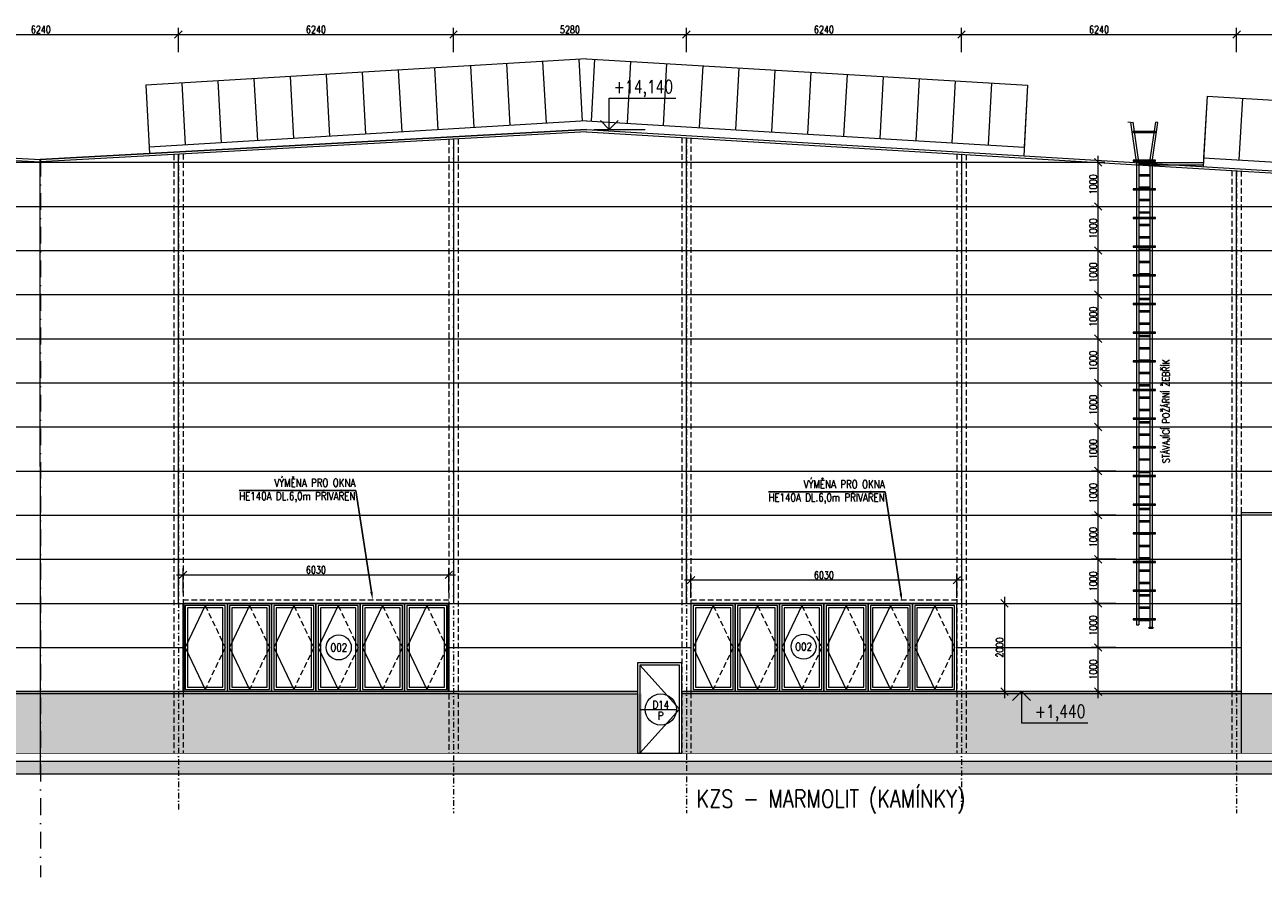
# Model space of a CAD drawing. Header units: millimetres. Extents: x -485339 to 350584, y -1189934 to 0.
# Tile 25 of 178: x -281669 to -253582, y -975447 to -956121. Entities that reach past the tile are written whole.
import ezdxf
from ezdxf import colors
from ezdxf.entities.mleader import LeaderData, LeaderLine
from ezdxf.enums import TextEntityAlignment as Align
from ezdxf.math import Vec2, Vec3

# ---------------------------------------------------------------- set-up
doc = ezdxf.new("R2010")
doc.units = ezdxf.units.MM
doc.header["$LTSCALE"] = 10
doc.linetypes.add('DASHDOT', pattern=[25.4, 12.7, -6.35, 0, -6.35])
doc.linetypes.add('ČÁRKOVANÁ', pattern=[19.05, 12.7, -6.35])
doc.layers.get('Defpoints').update_dxf_attribs({"color": 201})
for name, color, linetype, lineweight in [('N_dveře', 10, 'Continuous', 18), ('N_kóty', 10, 'Continuous', 18), ('N_okna', 10, 'Continuous', 18), ('N_popis', 10, 'Continuous', 18), ('N_popis_fasáda', 212, 'Continuous', 18), ('N_popis_otvory', 10, 'Continuous', 18), ('N_čáry_obv.plášt', 212, 'Continuous', 18), ('N_čáry_plné', 10, 'Continuous', 18), ('N_čáry_pod', 10, 'ČÁRKOVANÁ', 18), ('N_šrary', 10, 'Continuous', 18), ('St_kóty_výškové', 132, 'Continuous', 18), ('St_popis', 250, 'Continuous', 18), ('St_sloupy_opláštění_pohled', 25, 'ČÁRKOVANÁ', 18), ('St_čáry_obrys', 5, 'Continuous', 35), ('St_čáry_plné', 250, 'Continuous', 18), ('St_šrafy', 250, 'Continuous', 18)]:
    doc.layers.add(name, color=color, linetype=linetype, lineweight=lineweight)
doc.layers.add('St_plocha_místn', color=140, linetype='Continuous', lineweight=18, plot=False)
doc.styles.add('ROMANS', font='romans.shx', dxfattribs={"width": 0.8})
doc.styles.get("Standard").update_dxf_attribs({"font": 'simplex.shx', "width": 0.8})
doc.dimstyles.new('stavebníM100', dxfattribs={"dimtxt": 165, "dimasz": 170, "dimexe": 150, "dimexo": 100, "dimgap": 30, "dimtad": 1, "dimdec": 0, "dimtxsty": 'Standard', "dimblk": 'OBLIQUE', "dimcen": -2.5, "dimdle": 150, "dimclrd": 256, "dimclre": 256, "dimclrt": 256, "dimadec": 4, "dimazin": 0, "dimtfac": 1, "dimtdec": 0, "dimtmove": 2, "dimatfit": 3, "dimldrblk": 'OBLIQUE', "dimfxl": 400, "dimfxlon": 1, "dimlwd": -1, "dimlwe": -1, "dimarcsym": 0})

# ---------------------------------------------------------------- blocks, each defined once
blk = doc.blocks.new('*U3842')
at = {"layer": 'St_čáry_plné'}
for points in [[(-125, 15), (125, 15)], [(-125, -15), (125, -15)]]:
    blk.add_lwpolyline(points, dxfattribs=at)
blk = doc.blocks.new('*U3841')
at = {"layer": 'St_čáry_plné'}
for p in [(0, 10360), (0, 10080), (0, 9800), (0, 9520), (0, 9240), (0, 8960), (0, 8680), (0, 8400), (0, 8120), (0, 7840), (0, 7560), (0, 7280), (0, 7000), (0, 6720), (0, 6440), (0, 6160), (0, 5880), (0, 5600), (0, 5320), (0, 5040), (0, 4760), (0, 4480), (0, 4200), (0, 3920), (0, 3640), (0, 3360), (0, 3080), (0, 2800), (0, 2520), (0, 2240), (0, 1960), (0, 1680), (0, 1400), (0, 1120), (0, 840), (0, 560), (0, 280), (0, 0)]:
    blk.add_blockref('*U3842', p, dxfattribs=at)
blk = doc.blocks.new('*U3844')
at = {"layer": 'St_čáry_plné'}
blk.add_lwpolyline([(-250, -11), (250, -11), (250, 11), (-250, 11)], close=True, dxfattribs=at)
blk = doc.blocks.new('*U3843')
at = {"layer": 'St_čáry_plné'}
for p in [(0, 0), (0, -650), (0, -1300), (0, -1950), (0, -2600), (0, -3250), (0, -3900), (0, -4550), (0, -5200), (0, -5850), (0, -6500), (0, -7150), (0, -7800), (0, -8450), (0, -9100), (0, -9750), (0, -10400), (0, -11050)]:
    blk.add_blockref('*U3844', p, dxfattribs=at)
blk = doc.blocks.new('G$CD609EF3A')
at = {"layer": 'St_čáry_plné'}
for points in [[(-306, 855), (-257, 862)], [(-175, -40), (-306, 855)], [(-125, -36), (-257, 862)], [(125, -36), (257, 862)], [(175, -40), (306, 855)], [(306, 855), (257, 862)], [(-175, -40), (-175, -10536)], [(-125, -36), (-125, -10536)], [(125, -36), (125, -10590)], [(175, -36), (175, -10590)], [(-175, -10536), (-125, -10536)], [(125, -10590), (175, -10590)]]:
    blk.add_lwpolyline(points, dxfattribs=at)
blk.add_lwpolyline([(111, -10590), (189, -10590), (189, -10619), (111, -10619)], close=True, dxfattribs=at)
for name, p in [('*U3843', (0, 639)), ('*U3841', (0, -10423))]:
    blk.add_blockref(name, p, dxfattribs=at)
blk = doc.blocks.new('*U5675')
at = {"layer": 'N_okna'}
blk.add_lwpolyline([(0, 0), (-7, -1403)], dxfattribs=at)
blk = doc.blocks.new('*U5674')
at = {"layer": 'St_čáry_plné', "rotation": 3.440080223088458}
for p in [(-269924, -956951), (-269105, -956902), (-274016, -957197), (-273198, -957148), (-272379, -957099), (-271561, -957050), (-270742, -957001), (-278927, -957493), (-278109, -957443), (-277290, -957394), (-276472, -957345), (-275653, -957296), (-274835, -957247)]:
    blk.add_blockref('*U5675', p, dxfattribs=at)
blk = doc.blocks.new('*U5677')
at = {"layer": 'N_okna'}
blk.add_lwpolyline([(0, 0), (-7, 1403)], dxfattribs=at)
blk = doc.blocks.new('*U5676')
at = {"layer": 'St_čáry_plné', "rotation": 176.5599197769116}
for p in [(-268750, -956902), (-267931, -956951), (-267113, -957001), (-266294, -957050), (-265476, -957099), (-264657, -957148), (-263839, -957197), (-263020, -957247), (-262202, -957296), (-261383, -957345), (-260565, -957394), (-259746, -957443), (-258927, -957493)]:
    blk.add_blockref('*U5677', p, dxfattribs=at)
blk = doc.blocks.new('*U5683')
at = {"layer": 'N_okna'}
blk.add_lwpolyline([(0, 0), (0, -1400)], dxfattribs=at)
blk = doc.blocks.new('*U5682')
at = {"layer": 'St_čáry_plné', "rotation": 356.5599197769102}
for p in [(-254850, -957738), (-254052, -957786), (-253253, -957834), (-252455, -957882), (-251656, -957930), (-250858, -957978), (-250059, -958026), (-249260, -958074), (-248462, -958122), (-247663, -958170), (-246865, -958218), (-246066, -958266), (-245268, -958314), (-244469, -958362), (-243671, -958410)]:
    blk.add_blockref('*U5683', p, dxfattribs=at)
blk = doc.blocks.new('*U4032')
at = {"color": 0, "linetype": 'ByBlock', "lineweight": -2}
blk.add_line((3, 0), (-7, 0), dxfattribs=at)
for points in [[(0, 0), (0, -6.12), (0, -6.12), (-13, -6.12)], [(1.75, -1.75), (0, 0), (-1.75, -1.75)]]:
    blk.add_lwpolyline(points, dxfattribs=at)
at = {"color": 0, "linetype": 'ByBlock', "lineweight": -2, "style": 'ROMANS', "width": 0.8}
for tag, p in [('VYSKA', (-3.45, -2.62)), ('POPIS_001', (-12.5, -7.13))]:
    blk.add_attdef(tag, text='', height=2.5, dxfattribs=at).set_placement(p, align=Align.TOP_RIGHT)
blk = doc.blocks.new('*U4033')
at = {"color": 0, "linetype": 'ByBlock', "lineweight": -2}
blk.add_line((3, 0), (-7, 0), dxfattribs=at)
for points in [[(0, 0), (0, 6.12), (0, 6.12), (-13, 6.12)], [(1.75, 1.75), (0, 0), (-1.75, 1.75)]]:
    blk.add_lwpolyline(points, dxfattribs=at)
at = {"color": 0, "linetype": 'ByBlock', "lineweight": -2, "style": 'ROMANS', "width": 0.8}
for tag, p in [('VYSKA', (-3.45, 9.62)), ('POPIS_001', (-12.5, 5.12))]:
    blk.add_attdef(tag, text='', height=2.5, dxfattribs=at).set_placement(p, align=Align.TOP_RIGHT)
blk = doc.blocks.new('G$C93397BA7')
at = {"layer": 'N_okna'}
for p, q in [((1005, 0), (0, 0)), ((0, 0), (0, -2000)), ((2010, 0), (1005, 0)), ((1005, 0), (1005, -2000)), ((1005, -2000), (1005, 0)), ((3015, 0), (2010, 0)), ((2010, 0), (2010, -2000)), ((2010, -2000), (2010, 0)), ((4020, 0), (3015, 0)), ((3015, 0), (3015, -2000)), ((3015, -2000), (3015, 0)), ((5025, 0), (4020, 0)), ((4020, 0), (4020, -2000)), ((4020, -2000), (4020, 0)), ((6030, 0), (5025, 0)), ((5025, 0), (5025, -2000)), ((5025, -2000), (5025, 0)), ((6030, -2000), (6030, 0)), ((502.5, -50), (50.25, -1000)), ((954.75, -50), (50.25, -50)), ((50.25, -50), (50.25, -1950)), ((904.5, -100), (100.5, -100)), ((100.5, -100), (100.5, -1900)), ((904.5, -1900), (904.5, -100)), ((954.75, -1950), (954.75, -50)), ((1507.5, -50), (1055.25, -1000)), ((1959.75, -50), (1055.25, -50)), ((1055.25, -50), (1055.25, -1950)), ((1909.5, -100), (1105.5, -100)), ((1105.5, -100), (1105.5, -1900)), ((1909.5, -1900), (1909.5, -100)), ((1959.75, -1950), (1959.75, -50)), ((2512.5, -50), (2060.25, -1000)), ((2964.75, -50), (2060.25, -50)), ((2060.25, -50), (2060.25, -1950)), ((2914.5, -100), (2110.5, -100)), ((2110.5, -100), (2110.5, -1900)), ((2914.5, -1900), (2914.5, -100)), ((2964.75, -1950), (2964.75, -50)), ((3517.5, -50), (3065.25, -1000)), ((3969.75, -50), (3065.25, -50)), ((3065.25, -50), (3065.25, -1950)), ((3919.5, -100), (3115.5, -100)), ((3115.5, -100), (3115.5, -1900)), ((3919.5, -1900), (3919.5, -100)), ((3969.75, -1950), (3969.75, -50)), ((4522.5, -50), (4070.25, -1000)), ((4974.75, -50), (4070.25, -50)), ((4070.25, -50), (4070.25, -1950)), ((4924.5, -100), (4120.5, -100)), ((4120.5, -100), (4120.5, -1900)), ((4924.5, -1900), (4924.5, -100)), ((4974.75, -1950), (4974.75, -50)), ((5527.5, -50), (5075.25, -1000)), ((5979.75, -50), (5075.25, -50)), ((5075.25, -50), (5075.25, -1950)), ((5929.5, -100), (5125.5, -100)), ((5125.5, -100), (5125.5, -1900)), ((5929.5, -1900), (5929.5, -100)), ((5979.75, -1950), (5979.75, -50)), ((50.25, -1000), (502.5, -1950)), ((1055.25, -1000), (1507.5, -1950)), ((2060.25, -1000), (2512.5, -1950)), ((3065.25, -1000), (3517.5, -1950)), ((4070.25, -1000), (4522.5, -1950)), ((5075.25, -1000), (5527.5, -1950)), ((50.25, -1950), (954.75, -1950)), ((100.5, -1900), (904.5, -1900)), ((1055.25, -1950), (1959.75, -1950)), ((1105.5, -1900), (1909.5, -1900)), ((2060.25, -1950), (2964.75, -1950)), ((2110.5, -1900), (2914.5, -1900)), ((3065.25, -1950), (3969.75, -1950)), ((3115.5, -1900), (3919.5, -1900)), ((4070.25, -1950), (4974.75, -1950)), ((4120.5, -1900), (4924.5, -1900)), ((5075.25, -1950), (5979.75, -1950)), ((5125.5, -1900), (5929.5, -1900)), ((0, -2000), (1005, -2000)), ((1005, -2000), (2010, -2000)), ((2010, -2000), (3015, -2000)), ((3015, -2000), (4020, -2000)), ((4020, -2000), (5025, -2000)), ((5025, -2000), (6030, -2000))]:
    blk.add_line(p, q, dxfattribs=at)
at = {"layer": 'N_okna', "linetype": 'ČÁRKOVANÁ'}
for p, q in [((502.5, -50), (954.75, -1000)), ((1507.5, -50), (1959.75, -1000)), ((2512.5, -50), (2964.75, -1000)), ((3517.5, -50), (3969.75, -1000)), ((4522.5, -50), (4974.75, -1000)), ((5527.5, -50), (5979.75, -1000)), ((954.75, -1000), (502.5, -1950)), ((1959.75, -1000), (1507.5, -1950)), ((2964.75, -1000), (2512.5, -1950)), ((3969.75, -1000), (3517.5, -1950)), ((4974.75, -1000), (4522.5, -1950)), ((5979.75, -1000), (5527.5, -1950))]:
    blk.add_line(p, q, dxfattribs=at)
blk = doc.blocks.new('_OBLIQUE')
at = {"color": 0, "linetype": 'ByBlock'}
blk.add_line((-0.5, -0.5), (0.5, 0.5), dxfattribs=at)
blk = doc.blocks.new('*D6707')
at = {"layer": 'Defpoints', "color": 0}
for p in [(-278185, -956341), (-284425, -959176), (-278185, -959049)]:
    blk.add_point(p, dxfattribs=at)
at = {"layer": 'N_popis_fasáda'}
for p, q in [((-284575, -956341), (-278035, -956341)), ((-284425, -956741), (-284425, -956191)), ((-278185, -956741), (-278185, -956191))]:
    blk.add_line(p, q, dxfattribs=at)
at = {"layer": 'N_popis_fasáda', "linetype": 'ByBlock', "xscale": 170, "yscale": 170, "zscale": 170, "rotation": 180}
blk.add_blockref('_OBLIQUE', (-284425, -956341), dxfattribs=at)
at = {"layer": 'N_popis_fasáda', "linetype": 'ByBlock', "xscale": 170, "yscale": 170, "zscale": 170}
blk.add_blockref('_OBLIQUE', (-278185, -956341), dxfattribs=at)
at = {"layer": 'N_popis_fasáda', "insert": (-281305, -956229), "char_height": 165, "attachment_point": 5}
blk.add_mtext('6240', dxfattribs=at)
blk = doc.blocks.new('*D6708')
at = {"layer": 'Defpoints', "color": 0}
for p in [(-271945, -956341), (-271945, -958710), (-278185, -959049)]:
    blk.add_point(p, dxfattribs=at)
at = {"layer": 'N_popis_fasáda'}
for p, q in [((-278335, -956341), (-271795, -956341)), ((-278185, -956741), (-278185, -956191)), ((-271945, -956741), (-271945, -956191))]:
    blk.add_line(p, q, dxfattribs=at)
at = {"layer": 'N_popis_fasáda', "linetype": 'ByBlock', "xscale": 170, "yscale": 170, "zscale": 170, "rotation": 180}
blk.add_blockref('_OBLIQUE', (-278185, -956341), dxfattribs=at)
at = {"layer": 'N_popis_fasáda', "linetype": 'ByBlock', "xscale": 170, "yscale": 170, "zscale": 170}
blk.add_blockref('_OBLIQUE', (-271945, -956341), dxfattribs=at)
at = {"layer": 'N_popis_fasáda', "insert": (-275065, -956229), "char_height": 165, "attachment_point": 5}
blk.add_mtext('6240', dxfattribs=at)
blk = doc.blocks.new('*D6709')
at = {"layer": 'Defpoints', "color": 0}
for p in [(-266665, -956341), (-271945, -958710), (-266665, -958680)]:
    blk.add_point(p, dxfattribs=at)
at = {"layer": 'N_popis_fasáda'}
for p, q in [((-272095, -956341), (-266515, -956341)), ((-271945, -956741), (-271945, -956191)), ((-266665, -956741), (-266665, -956191))]:
    blk.add_line(p, q, dxfattribs=at)
at = {"layer": 'N_popis_fasáda', "linetype": 'ByBlock', "xscale": 170, "yscale": 170, "zscale": 170, "rotation": 180}
blk.add_blockref('_OBLIQUE', (-271945, -956341), dxfattribs=at)
at = {"layer": 'N_popis_fasáda', "linetype": 'ByBlock', "xscale": 170, "yscale": 170, "zscale": 170}
blk.add_blockref('_OBLIQUE', (-266665, -956341), dxfattribs=at)
at = {"layer": 'N_popis_fasáda', "insert": (-269305, -956229), "char_height": 165, "attachment_point": 5}
blk.add_mtext('5280', dxfattribs=at)
blk = doc.blocks.new('*D6710')
at = {"layer": 'Defpoints', "color": 0}
for p in [(-260425, -956341), (-266665, -958680), (-260425, -959056)]:
    blk.add_point(p, dxfattribs=at)
at = {"layer": 'N_popis_fasáda'}
for p, q in [((-266815, -956341), (-260275, -956341)), ((-266665, -956741), (-266665, -956191)), ((-260425, -956741), (-260425, -956191))]:
    blk.add_line(p, q, dxfattribs=at)
at = {"layer": 'N_popis_fasáda', "linetype": 'ByBlock', "xscale": 170, "yscale": 170, "zscale": 170, "rotation": 180}
blk.add_blockref('_OBLIQUE', (-266665, -956341), dxfattribs=at)
at = {"layer": 'N_popis_fasáda', "linetype": 'ByBlock', "xscale": 170, "yscale": 170, "zscale": 170}
blk.add_blockref('_OBLIQUE', (-260425, -956341), dxfattribs=at)
at = {"layer": 'N_popis_fasáda', "insert": (-263545, -956229), "char_height": 165, "attachment_point": 5}
blk.add_mtext('6240', dxfattribs=at)
blk = doc.blocks.new('*D6711')
at = {"layer": 'Defpoints', "color": 0}
for p in [(-254185, -956341), (-260425, -959056), (-254185, -959431)]:
    blk.add_point(p, dxfattribs=at)
at = {"layer": 'N_popis_fasáda'}
for p, q in [((-260575, -956341), (-254035, -956341)), ((-260425, -956741), (-260425, -956191)), ((-254185, -956741), (-254185, -956191))]:
    blk.add_line(p, q, dxfattribs=at)
at = {"layer": 'N_popis_fasáda', "linetype": 'ByBlock', "xscale": 170, "yscale": 170, "zscale": 170, "rotation": 180}
blk.add_blockref('_OBLIQUE', (-260425, -956341), dxfattribs=at)
at = {"layer": 'N_popis_fasáda', "linetype": 'ByBlock', "xscale": 170, "yscale": 170, "zscale": 170}
blk.add_blockref('_OBLIQUE', (-254185, -956341), dxfattribs=at)
at = {"layer": 'N_popis_fasáda', "insert": (-257305, -956229), "char_height": 165, "attachment_point": 5}
blk.add_mtext('6240', dxfattribs=at)
blk = doc.blocks.new('*D6712')
at = {"layer": 'Defpoints', "color": 0}
for p in [(-248565, -956341), (-254185, -959431), (-248565, -959768)]:
    blk.add_point(p, dxfattribs=at)
at = {"layer": 'N_popis_fasáda'}
for p, q in [((-254335, -956341), (-248415, -956341)), ((-254185, -956741), (-254185, -956191)), ((-248565, -956741), (-248565, -956191))]:
    blk.add_line(p, q, dxfattribs=at)
at = {"layer": 'N_popis_fasáda', "linetype": 'ByBlock', "xscale": 170, "yscale": 170, "zscale": 170, "rotation": 180}
blk.add_blockref('_OBLIQUE', (-254185, -956341), dxfattribs=at)
at = {"layer": 'N_popis_fasáda', "linetype": 'ByBlock', "xscale": 170, "yscale": 170, "zscale": 170}
blk.add_blockref('_OBLIQUE', (-248565, -956341), dxfattribs=at)
at = {"layer": 'N_popis_fasáda', "insert": (-251375, -956229), "char_height": 165, "attachment_point": 5}
blk.add_mtext('5620', dxfattribs=at)
blk = doc.blocks.new('*D6716')
at = {"layer": 'Defpoints', "color": 0}
for p in [(-257325, -970239), (-254080, -970239), (-267770, -971239)]:
    blk.add_point(p, dxfattribs=at)
at = {"layer": 'N_popis_fasáda'}
for p, q in [((-257325, -971389), (-257325, -970089)), ((-256925, -970239), (-257475, -970239)), ((-257725, -971239), (-257175, -971239))]:
    blk.add_line(p, q, dxfattribs=at)
at = {"layer": 'N_popis_fasáda', "linetype": 'ByBlock', "xscale": 170, "yscale": 170, "zscale": 170}
for p, rotation in [((-257325, -970239), 90), ((-257325, -971239), 270)]:
    blk.add_blockref('_OBLIQUE', p, dxfattribs=dict(at, rotation=rotation))
at = {"layer": 'N_popis_fasáda', "insert": (-257437, -970739), "char_height": 165, "attachment_point": 5, "rotation": 90}
blk.add_mtext('1000', dxfattribs=at)
blk = doc.blocks.new('*D6717')
at = {"layer": 'Defpoints', "color": 0}
for p in [(-257325, -969239), (-254080, -969239), (-254080, -970239)]:
    blk.add_point(p, dxfattribs=at)
at = {"layer": 'N_popis_fasáda'}
for p, q in [((-256925, -969239), (-257475, -969239)), ((-257325, -970389), (-257325, -969089)), ((-256925, -970239), (-257475, -970239))]:
    blk.add_line(p, q, dxfattribs=at)
at = {"layer": 'N_popis_fasáda', "linetype": 'ByBlock', "xscale": 170, "yscale": 170, "zscale": 170}
for p, rotation in [((-257325, -969239), 90), ((-257325, -970239), 270)]:
    blk.add_blockref('_OBLIQUE', p, dxfattribs=dict(at, rotation=rotation))
at = {"layer": 'N_popis_fasáda', "insert": (-257437, -969739), "char_height": 165, "attachment_point": 5, "rotation": 90}
blk.add_mtext('1000', dxfattribs=at)
blk = doc.blocks.new('*D6727')
at = {"layer": 'Defpoints', "color": 0}
for p in [(-257381, -959239), (-257325, -959239), (-257325, -960239)]:
    blk.add_point(p, dxfattribs=at)
at = {"layer": 'N_popis_fasáda'}
for p, q in [((-257325, -960389), (-257325, -959089)), ((-257325, -959239), (-257175, -959239)), ((-257425, -960239), (-257475, -960239))]:
    blk.add_line(p, q, dxfattribs=at)
at = {"layer": 'N_popis_fasáda', "linetype": 'ByBlock', "xscale": 170, "yscale": 170, "zscale": 170}
for p, rotation in [((-257325, -959239), 90), ((-257325, -960239), 270)]:
    blk.add_blockref('_OBLIQUE', p, dxfattribs=dict(at, rotation=rotation))
at = {"layer": 'N_popis_fasáda', "insert": (-257437, -959739), "char_height": 165, "attachment_point": 5, "rotation": 90}
blk.add_mtext('1000', dxfattribs=at)
blk = doc.blocks.new('*D6795')
at = {"layer": 'Defpoints', "color": 0}
for p in [(-266560, -968711), (-266560, -969239), (-260530, -969239)]:
    blk.add_point(p, dxfattribs=at)
at = {"layer": 'N_kóty'}
for p, q in [((-260380, -968711), (-266710, -968711)), ((-266560, -969111), (-266560, -968561)), ((-260530, -969111), (-260530, -968561))]:
    blk.add_line(p, q, dxfattribs=at)
at = {"layer": 'N_kóty', "linetype": 'ByBlock', "xscale": 170, "yscale": 170, "zscale": 170, "rotation": 180}
blk.add_blockref('_OBLIQUE', (-266560, -968711), dxfattribs=at)
at = {"layer": 'N_kóty', "linetype": 'ByBlock', "xscale": 170, "yscale": 170, "zscale": 170}
blk.add_blockref('_OBLIQUE', (-260530, -968711), dxfattribs=at)
at = {"layer": 'N_kóty', "insert": (-263545, -968599), "char_height": 165, "attachment_point": 5}
blk.add_mtext('6030', dxfattribs=at)
blk = doc.blocks.new('*D6796')
at = {"layer": 'Defpoints', "color": 0}
for p in [(-260530, -969239), (-260552, -971239), (-259448, -971239)]:
    blk.add_point(p, dxfattribs=at)
at = {"layer": 'N_kóty'}
for p, q in [((-259848, -969239), (-259298, -969239)), ((-259448, -969089), (-259448, -971389)), ((-259848, -971239), (-259298, -971239))]:
    blk.add_line(p, q, dxfattribs=at)
at = {"layer": 'N_kóty', "linetype": 'ByBlock', "xscale": 170, "yscale": 170, "zscale": 170}
for p, rotation in [((-259448, -969239), 90), ((-259448, -971239), 270)]:
    blk.add_blockref('_OBLIQUE', p, dxfattribs=dict(at, rotation=rotation))
at = {"layer": 'N_kóty', "insert": (-259560, -970239), "char_height": 165, "attachment_point": 5, "rotation": 90}
blk.add_mtext('2000', dxfattribs=at)
blk = doc.blocks.new('*D6797')
at = {"layer": 'Defpoints', "color": 0}
for p in [(-272050, -968593), (-278080, -969239), (-272050, -969239)]:
    blk.add_point(p, dxfattribs=at)
at = {"layer": 'N_kóty'}
for p, q in [((-278080, -968993), (-278080, -968443)), ((-272050, -968993), (-272050, -968443)), ((-278230, -968593), (-271900, -968593))]:
    blk.add_line(p, q, dxfattribs=at)
at = {"layer": 'N_kóty', "linetype": 'ByBlock', "xscale": 170, "yscale": 170, "zscale": 170, "rotation": 180}
blk.add_blockref('_OBLIQUE', (-278080, -968593), dxfattribs=at)
at = {"layer": 'N_kóty', "linetype": 'ByBlock', "xscale": 170, "yscale": 170, "zscale": 170}
blk.add_blockref('_OBLIQUE', (-272050, -968593), dxfattribs=at)
at = {"layer": 'N_kóty', "insert": (-275065, -968480), "char_height": 165, "attachment_point": 5}
blk.add_mtext('6030', dxfattribs=at)
blk = doc.blocks.new('*D7544')
at = {"layer": 'Defpoints', "color": 0}
for p in [(-257325, -968239), (-254080, -968239), (-254080, -969239)]:
    blk.add_point(p, dxfattribs=at)
at = {"layer": 'N_popis_fasáda'}
for p, q in [((-257325, -969389), (-257325, -968089)), ((-256925, -968239), (-257475, -968239)), ((-256925, -969239), (-257475, -969239))]:
    blk.add_line(p, q, dxfattribs=at)
at = {"layer": 'N_popis_fasáda', "linetype": 'ByBlock', "xscale": 170, "yscale": 170, "zscale": 170}
for p, rotation in [((-257325, -968239), 90), ((-257325, -969239), 270)]:
    blk.add_blockref('_OBLIQUE', p, dxfattribs=dict(at, rotation=rotation))
at = {"layer": 'N_popis_fasáda', "insert": (-257437, -968739), "char_height": 165, "attachment_point": 5, "rotation": 90}
blk.add_mtext('1000', dxfattribs=at)
blk = doc.blocks.new('*D7545')
at = {"layer": 'Defpoints', "color": 0}
for p in [(-257325, -967239), (-254290, -967239), (-254080, -968239)]:
    blk.add_point(p, dxfattribs=at)
at = {"layer": 'N_popis_fasáda'}
for p, q in [((-256925, -967239), (-257475, -967239)), ((-257325, -968389), (-257325, -967089)), ((-256925, -968239), (-257475, -968239))]:
    blk.add_line(p, q, dxfattribs=at)
at = {"layer": 'N_popis_fasáda', "linetype": 'ByBlock', "xscale": 170, "yscale": 170, "zscale": 170}
for p, rotation in [((-257325, -967239), 90), ((-257325, -968239), 270)]:
    blk.add_blockref('_OBLIQUE', p, dxfattribs=dict(at, rotation=rotation))
at = {"layer": 'N_popis_fasáda', "insert": (-257437, -967739), "char_height": 165, "attachment_point": 5, "rotation": 90}
blk.add_mtext('1000', dxfattribs=at)
blk = doc.blocks.new('*D7546')
at = {"layer": 'Defpoints', "color": 0}
for p in [(-257325, -966239), (-254290, -966239), (-254290, -967239)]:
    blk.add_point(p, dxfattribs=at)
at = {"layer": 'N_popis_fasáda'}
for p, q in [((-257325, -967389), (-257325, -966089)), ((-256925, -966239), (-257475, -966239)), ((-256925, -967239), (-257475, -967239))]:
    blk.add_line(p, q, dxfattribs=at)
at = {"layer": 'N_popis_fasáda', "linetype": 'ByBlock', "xscale": 170, "yscale": 170, "zscale": 170}
for p, rotation in [((-257325, -966239), 90), ((-257325, -967239), 270)]:
    blk.add_blockref('_OBLIQUE', p, dxfattribs=dict(at, rotation=rotation))
at = {"layer": 'N_popis_fasáda', "insert": (-257437, -966739), "char_height": 165, "attachment_point": 5, "rotation": 90}
blk.add_mtext('1000', dxfattribs=at)
blk = doc.blocks.new('*D7548')
at = {"layer": 'Defpoints', "color": 0}
for p in [(-261763, -965239), (-257325, -965239), (-254290, -966239)]:
    blk.add_point(p, dxfattribs=at)
at = {"layer": 'N_popis_fasáda'}
for p, q in [((-257325, -966389), (-257325, -965089)), ((-257725, -965239), (-257175, -965239)), ((-256925, -966239), (-257475, -966239))]:
    blk.add_line(p, q, dxfattribs=at)
at = {"layer": 'N_popis_fasáda', "linetype": 'ByBlock', "xscale": 170, "yscale": 170, "zscale": 170}
for p, rotation in [((-257325, -965239), 90), ((-257325, -966239), 270)]:
    blk.add_blockref('_OBLIQUE', p, dxfattribs=dict(at, rotation=rotation))
at = {"layer": 'N_popis_fasáda', "insert": (-257437, -965739), "char_height": 165, "attachment_point": 5, "rotation": 90}
blk.add_mtext('1000', dxfattribs=at)
blk = doc.blocks.new('*D7549')
at = {"layer": 'Defpoints', "color": 0}
for p in [(-261763, -964239), (-257325, -964239), (-261763, -965239)]:
    blk.add_point(p, dxfattribs=at)
at = {"layer": 'N_popis_fasáda'}
for p, q in [((-257725, -964239), (-257175, -964239)), ((-257325, -965389), (-257325, -964089)), ((-257725, -965239), (-257175, -965239))]:
    blk.add_line(p, q, dxfattribs=at)
at = {"layer": 'N_popis_fasáda', "linetype": 'ByBlock', "xscale": 170, "yscale": 170, "zscale": 170}
for p, rotation in [((-257325, -964239), 90), ((-257325, -965239), 270)]:
    blk.add_blockref('_OBLIQUE', p, dxfattribs=dict(at, rotation=rotation))
at = {"layer": 'N_popis_fasáda', "insert": (-257437, -964739), "char_height": 165, "attachment_point": 5, "rotation": 90}
blk.add_mtext('1000', dxfattribs=at)
blk = doc.blocks.new('*D7550')
at = {"layer": 'Defpoints', "color": 0}
for p in [(-261763, -963239), (-257325, -963239), (-261763, -964239)]:
    blk.add_point(p, dxfattribs=at)
at = {"layer": 'N_popis_fasáda'}
for p, q in [((-257325, -964389), (-257325, -963089)), ((-257725, -963239), (-257175, -963239)), ((-257725, -964239), (-257175, -964239))]:
    blk.add_line(p, q, dxfattribs=at)
at = {"layer": 'N_popis_fasáda', "linetype": 'ByBlock', "xscale": 170, "yscale": 170, "zscale": 170}
for p, rotation in [((-257325, -963239), 90), ((-257325, -964239), 270)]:
    blk.add_blockref('_OBLIQUE', p, dxfattribs=dict(at, rotation=rotation))
at = {"layer": 'N_popis_fasáda', "insert": (-257437, -963739), "char_height": 165, "attachment_point": 5, "rotation": 90}
blk.add_mtext('1000', dxfattribs=at)
blk = doc.blocks.new('*D7551')
at = {"layer": 'Defpoints', "color": 0}
for p in [(-261763, -962239), (-257325, -962239), (-261763, -963239)]:
    blk.add_point(p, dxfattribs=at)
at = {"layer": 'N_popis_fasáda'}
for p, q in [((-257725, -962239), (-257175, -962239)), ((-257325, -963389), (-257325, -962089)), ((-257725, -963239), (-257175, -963239))]:
    blk.add_line(p, q, dxfattribs=at)
at = {"layer": 'N_popis_fasáda', "linetype": 'ByBlock', "xscale": 170, "yscale": 170, "zscale": 170}
for p, rotation in [((-257325, -962239), 90), ((-257325, -963239), 270)]:
    blk.add_blockref('_OBLIQUE', p, dxfattribs=dict(at, rotation=rotation))
at = {"layer": 'N_popis_fasáda', "insert": (-257437, -962739), "char_height": 165, "attachment_point": 5, "rotation": 90}
blk.add_mtext('1000', dxfattribs=at)
blk = doc.blocks.new('*D7552')
at = {"layer": 'Defpoints', "color": 0}
for p in [(-261763, -961239), (-257325, -961239), (-261763, -962239)]:
    blk.add_point(p, dxfattribs=at)
at = {"layer": 'N_popis_fasáda'}
for p, q in [((-257325, -962389), (-257325, -961089)), ((-257725, -961239), (-257175, -961239)), ((-257725, -962239), (-257175, -962239))]:
    blk.add_line(p, q, dxfattribs=at)
at = {"layer": 'N_popis_fasáda', "linetype": 'ByBlock', "xscale": 170, "yscale": 170, "zscale": 170}
for p, rotation in [((-257325, -961239), 90), ((-257325, -962239), 270)]:
    blk.add_blockref('_OBLIQUE', p, dxfattribs=dict(at, rotation=rotation))
at = {"layer": 'N_popis_fasáda', "insert": (-257437, -961739), "char_height": 165, "attachment_point": 5, "rotation": 90}
blk.add_mtext('1000', dxfattribs=at)
blk = doc.blocks.new('*D7553')
at = {"layer": 'Defpoints', "color": 0}
for p in [(-257325, -960239), (-257325, -960239), (-261763, -961239)]:
    blk.add_point(p, dxfattribs=at)
at = {"layer": 'N_popis_fasáda'}
for p, q in [((-257325, -961389), (-257325, -960089)), ((-257225, -960239), (-257175, -960239)), ((-257725, -961239), (-257175, -961239))]:
    blk.add_line(p, q, dxfattribs=at)
at = {"layer": 'N_popis_fasáda', "linetype": 'ByBlock', "xscale": 170, "yscale": 170, "zscale": 170}
for p, rotation in [((-257325, -960239), 90), ((-257325, -961239), 270)]:
    blk.add_blockref('_OBLIQUE', p, dxfattribs=dict(at, rotation=rotation))
at = {"layer": 'N_popis_fasáda', "insert": (-257437, -960739), "char_height": 165, "attachment_point": 5, "rotation": 90}
blk.add_mtext('1000', dxfattribs=at)

msp = doc.modelspace()

# ---------------------------------------------------------------- hatches: boundary and pattern name
at = {"layer": 'N_šrary'}
h = msp.add_hatch(dxfattribs=at)
h.set_pattern_fill('AR-SAND', color=256, scale=5)
h.paths.add_polyline_path([(-266770, -972638.5), (-251701.1, -972638.5), (-251353.6, -972638.5), (-250542.8, -972638.5), (-247600, -972638.5), (-247600, -971288.5), (-266770, -971288.5)])
h.paths.add_polyline_path([(-267670, -971288.5), (-284425, -971288.5), (-284425, -972638.5), (-267670, -972638.5)])
h.paths.add_polyline_path([(-251180.6, -971451.3), (-249833.4, -971451.3), (-249833.4, -971940.8), (-251180.6, -971940.8)], flags=16)
at = {"layer": 'St_šrafy'}
h = msp.add_hatch(color=256, dxfattribs=at)
h.dxf.hatch_style = 1
h.paths.add_polyline_path([(-307896.1, -972813.5), (-237074.4, -972813.5), (-237074.4, -973113.5), (-307896.1, -973113.5)])

# ---------------------------------------------------------------- linework, layer by layer
at = {"layer": 'N_dveře'}
for points in [[(-278065, -971238.5), (-278065, -971238.5), (-278065, -969238.5), (-278065, -969238.5)], [(-267770, -972638.5), (-266770, -972638.5), (-266770, -970588.5), (-267770, -970588.5)], [(-267720, -972638.5), (-266820, -972638.5), (-266820, -970638.5), (-267720, -970638.5)]]:
    msp.add_lwpolyline(points, close=True, dxfattribs=at)
msp.add_lwpolyline([(-267720, -970638.5), (-266820, -971638.5), (-267720, -972638.5)], dxfattribs=at)
at = {"layer": 'N_okna'}
for points in [[(-278080, -969238.5), (-272050, -969238.5), (-272050, -971238.5), (-278080, -971238.5)], [(-278065, -971238.5), (-272065, -971238.5), (-272065, -969238.5), (-278065, -969238.5)]]:
    msp.add_lwpolyline(points, close=True, dxfattribs=at)
at = {"layer": 'N_popis_otvory'}
for centre, radius in [((-274548, -970238.8), 283.2), ((-264006.5, -970219.7), 283.2), ((-267245.5, -971644.2), 354.6)]:
    msp.add_circle(centre, radius, dxfattribs=at)
at = {"layer": 'N_čáry_obv.plášt'}
for points in [[(-271945, -958710.4), (-271945, -969238.5)], [(-266665, -969238.5), (-266665, -958680.4)], [(-278185, -969238.5), (-278185, -959049.2)], [(-260425, -959049.2), (-260425, -969238.5)], [(-284680.4, -959238.5), (-257380.6, -959238.5)], [(-254185, -971238.5), (-254185, -959430.6)], [(-284680.4, -960238.5), (-240745.3, -960238.5)], [(-284680.4, -961238.5), (-238845, -961238.5)], [(-284680.4, -962238.5), (-238845, -962238.5)], [(-284680.4, -963238.5), (-238845, -963238.5)], [(-284680.4, -964238.5), (-238845, -964238.5)], [(-284680.4, -965238.5), (-238845, -965238.5)], [(-284680.4, -966238.5), (-238845, -966238.5)], [(-284680.4, -967238.5), (-254080, -967238.5)], [(-284680.4, -968238.5), (-254080, -968238.5)], [(-284680.4, -969238.5), (-254080, -969238.5)], [(-284680.4, -970238.5), (-278080, -970238.5)], [(-272050, -970238.5), (-266545, -970238.5)], [(-260545, -970238.5), (-254080, -970238.5)], [(-284680.4, -971238.5), (-267770, -971238.5)], [(-266770, -971238.5), (-254080, -971238.5)]]:
    msp.add_lwpolyline(points, dxfattribs=at)
at = {"layer": 'N_čáry_obv.plášt', "linetype": 'DASHDOT', "ltscale": 3}
msp.add_lwpolyline([(-281315.1, -959176.1), (-281315.1, -975447.4)], dxfattribs=at)
at = {"layer": 'N_čáry_plné'}
for points in [[(-268927.5, -958494.3), (-281320.6, -959176.1)], [(-268927.6, -958544.4), (-281317.9, -959226)], [(-268927.6, -958544.4), (-238650, -960364.5)], [(-268927.5, -958494.3), (-238650, -960314.4)], [(-254080, -967178.5), (-238250, -967178.5)], [(-254080, -967228.5), (-238250, -967228.5)], [(-267770, -971238.5), (-271840, -971238.5)], [(-271840, -971288.5), (-290770, -971288.5)], [(-271840, -971288.5), (-267770, -971288.5)], [(-247600, -971288.5), (-266770, -971288.5)], [(-267700.1, -971644.2), (-266890.9, -971644.2)]]:
    msp.add_lwpolyline(points, dxfattribs=at)
at = {"layer": 'N_čáry_pod', "lineweight": 18}
for points in [[(-278080, -969158.5), (-272050, -969158.5)], [(-266560, -969158.5), (-260530, -969158.5)]]:
    msp.add_lwpolyline(points, dxfattribs=at)
at = {"layer": 'St_plocha_místn'}
msp.add_lwpolyline([(-281315.1, -973113.5), (-281320.6, -959176.1), (-268927.5, -958494.3)], dxfattribs=at)
at = {"layer": 'St_sloupy_opláštění_pohled'}
for points in [[(-272050, -958716.2), (-272050, -972635.9)], [(-271840, -958704.6), (-271840, -972635.9)], [(-266770, -958674.1), (-266770, -972635.9)], [(-266560, -958686.7), (-266560, -972635.9)], [(-278290, -959059.5), (-278290, -972635.9)], [(-278080, -959047.9), (-278080, -972635.9)], [(-260530, -959049.2), (-260530, -972638.5)], [(-260320, -959061.8), (-260320, -972638.5)], [(-254290, -959424.3), (-254290, -972638.5)], [(-254080, -959437), (-254080, -972638.5)]]:
    msp.add_lwpolyline(points, dxfattribs=at)
at = {"layer": 'St_sloupy_opláštění_pohled', "linetype": 'DASHDOT'}
for points in [[(-271945, -958710.4), (-271945, -973992.2)], [(-266665, -958680.4), (-266665, -973992.2)], [(-278185, -959049.2), (-278185, -973992.2)], [(-260425, -959049.2), (-260425, -973992.2)], [(-254185, -959430.6), (-254185, -973992.2)]]:
    msp.add_lwpolyline(points, dxfattribs=at)
at = {"layer": 'St_čáry_obrys', "const_width": 10}
msp.add_lwpolyline([(-307896.1, -972638.5), (-237074.4, -972638.5)], dxfattribs=at)
at = {"layer": 'St_čáry_plné'}
for points in [[(-268927.5, -956891.4), (-278927.5, -957492.6)], [(-268927.5, -956891.4), (-258927.5, -957492.6)], [(-278927.5, -957492.6), (-278843.2, -959039.8)], [(-258927.5, -957492.6), (-259014.5, -959090.2)], [(-254850.3, -957737.7), (-254946.3, -959334.8)], [(-254850.3, -957737.7), (-242966, -958452.1)], [(-268927.5, -958296.5), (-278851.2, -958893.1)], [(-268927.5, -958296.5), (-259003.8, -958893.1)], [(-256649.7, -958331.4), (-256600.2, -958324.1)], [(-293708.2, -958494.3), (-281315.1, -959176.1)], [(-293708.1, -958544.4), (-281317.9, -959226)], [(-254934.3, -959135.1), (-243050, -959849.5)], [(-256468.3, -959243.3), (-254940.8, -959243.3)], [(-256468.3, -959293.3), (-254943.8, -959293.3)], [(-254080, -967178.5), (-254080, -972638.5)], [(-271840, -971238.5), (-290770, -971238.5)], [(-254080, -971238.5), (-266770, -971238.5)]]:
    msp.add_lwpolyline(points, dxfattribs=at)
at = {"layer": 'St_šrafy'}
msp.add_lwpolyline([(-307896.1, -972813.5), (-237074.4, -972813.5), (-237074.4, -973113.5), (-307896.1, -973113.5)], close=True, dxfattribs=at)

# ---------------------------------------------------------------- block references
at = {"layer": 'N_okna'}
for name, p in [('*U5674', (0, 0)), ('*U5676', (0, 0)), ('*U5682', (0, 0)), ('G$C93397BA7', (-278080, -969238.5)), ('G$C93397BA7', (-266560, -969238.5))]:
    msp.add_blockref(name, p, dxfattribs=at)
at = {"layer": 'St_kóty_výškové'}
ref = msp.add_blockref('*U4033', (-268412.2, -958494.3), dxfattribs=dict(at, xscale=-115.8301158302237, yscale=115.8301158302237, zscale=115.8301158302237))
ref.add_attrib('VYSKA', '+14,140', dxfattribs={"layer": '0', "color": 0, "linetype": 'ByBlock', "lineweight": -2, "height": 289.58, "style": 'ROMANS', "width": 0.8}).set_placement((-266964.5, -957379.5), align=Align.TOP_RIGHT)
ref = msp.add_blockref('*U4032', (-259061.9, -971238.5), dxfattribs=dict(at, xscale=-115.8301158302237, yscale=115.8301158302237, zscale=115.8301158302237))
ref.add_attrib('VYSKA', '+1,440', dxfattribs={"layer": '0', "color": 0, "linetype": 'ByBlock', "lineweight": -2, "height": 289.58, "style": 'ROMANS', "width": 0.8}).set_placement((-257614.1, -971542.6), align=Align.TOP_RIGHT)
at = {"layer": 'St_čáry_plné'}
msp.add_blockref('G$CD609EF3A', (-256277.8, -959190.1), dxfattribs=at)

# ---------------------------------------------------------------- texts
at = {"layer": 'N_popis_fasáda', "width": 0.8}
msp.add_text('KZS - MARMOLIT (KAMÍNKY)', height=400, dxfattribs=at).set_placement((-266435, -973867.3))
at = {"layer": 'N_popis_otvory', "width": 0.8}
for s, p in [('O02', (-274548, -970238.8)), ('O02', (-264006.5, -970219.7)), ('D14', (-267245.5, -971536.4)), ('P', (-267245.5, -971787.5))]:
    msp.add_text(s, height=180, dxfattribs=at).set_placement(p, align=Align.MIDDLE_CENTER)
at = {"layer": 'St_popis', "ltscale": 2, "width": 0.8}
msp.add_text('STÁVAJÍCÍ POŽÁRNÍ ŽEBŘÍK', height=165, rotation=90, dxfattribs=at).set_placement((-255704.2, -966058.8))

# ---------------------------------------------------------------- dimensions: what is measured, and where the dimension line sits
at = {"layer": 'N_kóty'}
for base, p1, p2, picture, middle in [((-272050, -968592.8), (-278080, -969238.5), (-272050, -969238.5), '*D6797', (-275065, -968480.3)), ((-266560, -968711.5), (-260530, -969238.5), (-266560, -969238.5), '*D6795', (-263545, -968599))]:
    dim = msp.add_linear_dim(base=base, p1=p1, p2=p2, dimstyle='stavebníM100', dxfattribs=at)
    dim.commit()
    dim.dimension.update_dxf_attribs({"geometry": picture, "text_midpoint": middle})
dim = msp.add_linear_dim(base=(-259447.9, -971238.5), p1=(-260530, -969238.5), p2=(-260551.9, -971238.5), angle=90, dimstyle='stavebníM100', dxfattribs=at)
dim.commit()
dim.dimension.update_dxf_attribs({"geometry": '*D6796', "text_midpoint": (-259560.4, -970238.5)})
at = {"layer": 'N_popis_fasáda'}
for base, p1, p2, picture, middle in [((-278185, -956341.5), (-284425, -959176.1), (-278185, -959049.2), '*D6707', (-281305, -956229)), ((-271945, -956341.5), (-278185, -959049.2), (-271945, -958710.4), '*D6708', (-275065, -956229)), ((-266665, -956341.5), (-271945, -958710.4), (-266665, -958680.4), '*D6709', (-269305, -956229)), ((-260425, -956341.5), (-266665, -958680.4), (-260425, -959055.5), '*D6710', (-263545, -956229)), ((-254185, -956341.5), (-260425, -959055.5), (-254185, -959430.6), '*D6711', (-257305, -956229)), ((-248565, -956341.5), (-254185, -959430.6), (-248565, -959768.5), '*D6712', (-251375, -956229))]:
    dim = msp.add_linear_dim(base=base, p1=p1, p2=p2, dimstyle='stavebníM100', dxfattribs=at)
    dim.commit()
    dim.dimension.update_dxf_attribs({"geometry": picture, "text_midpoint": middle})
for base, p1, p2, picture, middle in [((-257324.6, -959238.5), (-257324.6, -960238.5), (-257380.6, -959238.5), '*D6727', (-257437.1, -959738.5)), ((-257324.6, -960238.5), (-261762.7, -961238.5), (-257324.6, -960238.5), '*D7553', (-257437.1, -960738.5)), ((-257324.6, -961238.5), (-261762.7, -962238.5), (-261762.7, -961238.5), '*D7552', (-257437.1, -961738.5)), ((-257324.6, -962238.5), (-261762.7, -963238.5), (-261762.7, -962238.5), '*D7551', (-257437.1, -962738.5)), ((-257324.6, -963238.5), (-261762.7, -964238.5), (-261762.7, -963238.5), '*D7550', (-257437.1, -963738.5)), ((-257324.6, -964238.5), (-261762.7, -965238.5), (-261762.7, -964238.5), '*D7549', (-257437.1, -964738.5)), ((-257324.6, -965238.5), (-254290, -966238.5), (-261762.7, -965238.5), '*D7548', (-257437.1, -965738.5)), ((-257324.6, -966238.5), (-254290, -967238.5), (-254290, -966238.5), '*D7546', (-257437.1, -966738.5)), ((-257324.6, -967238.5), (-254080, -968238.5), (-254290, -967238.5), '*D7545', (-257437.1, -967738.5)), ((-257324.6, -968238.5), (-254080, -969238.5), (-254080, -968238.5), '*D7544', (-257437.1, -968738.5)), ((-257324.6, -969238.5), (-254080, -970238.5), (-254080, -969238.5), '*D6717', (-257437.1, -969738.5)), ((-257324.6, -970238.5), (-267770, -971238.5), (-254080, -970238.5), '*D6716', (-257437.1, -970738.5))]:
    dim = msp.add_linear_dim(base=base, p1=p1, p2=p2, angle=90, dimstyle='stavebníM100', dxfattribs=at)
    dim.commit()
    dim.dimension.update_dxf_attribs({"geometry": picture, "text_midpoint": middle})

# ---------------------------------------------------------------- leaders
at = {"layer": 'N_popis'}
ml = msp.add_multileader_mtext('Standard', dxfattribs=at)
ml.set_content('VÝMĚNA PRO OKNA\\PHE140A DL.6,0m PŘIVAŘEN')
ml.set_leader_properties()
ml.build(insert=Vec2(0, 0))
ml.multileader.update_dxf_attribs({"text_left_attachment_type": 6, "text_right_attachment_type": 6, "arrow_head_size": 180})
ctx = ml.context
ctx.base_point, ctx.char_height, ctx.arrow_head_size, ctx.plane_origin = Vec3(-277129.5, -966680.7), 180, 180, Vec3(-273383.7, -965720.2)
ctx.left_attachment, ctx.right_attachment, ctx.text_align_type = 6, 6, 2
notes = []
notes.append((ctx, [(0, (1, 1, 0), (-274162, -966680.7), (-1, 0), 8, [(0, [(-273778.4, -969158.5)], 0, [])])]))
ctx.mtext.insert, ctx.mtext.alignment, ctx.mtext.flow_direction = Vec3(-274172, -966415), 3, 5
ml = msp.add_multileader_mtext('Standard', dxfattribs=at)
ml.set_content('VÝMĚNA PRO OKNA\\PHE140A DL.6,0m PŘIVAŘEN')
ml.set_leader_properties()
ml.build(insert=Vec2(0, 0))
ml.multileader.update_dxf_attribs({"text_left_attachment_type": 6, "text_right_attachment_type": 6, "arrow_head_size": 180})
ctx = ml.context
ctx.base_point, ctx.char_height, ctx.arrow_head_size, ctx.plane_origin = Vec3(-265125, -966712.7), 180, 180, Vec3(-261379.3, -965752.1)
ctx.left_attachment, ctx.right_attachment, ctx.text_align_type = 6, 6, 2
notes.append((ctx, [(0, (1, 1, 0), (-262157.6, -966712.7), (-1, 0), 8, [(0, [(-261774, -969190.5)], 0, [])])]))
ctx.mtext.insert, ctx.mtext.alignment, ctx.mtext.flow_direction = Vec3(-262167.6, -966447), 3, 5
for ctx, leaders in notes:
    for number, flags, end, landing, length, lines in leaders:
        leader = LeaderData()
        leader.index, (leader.has_last_leader_line, leader.has_dogleg_vector, leader.attachment_direction) = number, flags
        leader.last_leader_point, leader.dogleg_vector, leader.dogleg_length = Vec3(end), Vec3(landing), length
        for number, points, colour, breaks in lines:
            line = LeaderLine()
            line.index, line.vertices, line.color, line.breaks = number, Vec3.list(points), colors.encode_raw_color(colour), breaks
            leader.lines.append(line)
        ctx.leaders.append(leader)

doc.saveas('drawing.dxf')
